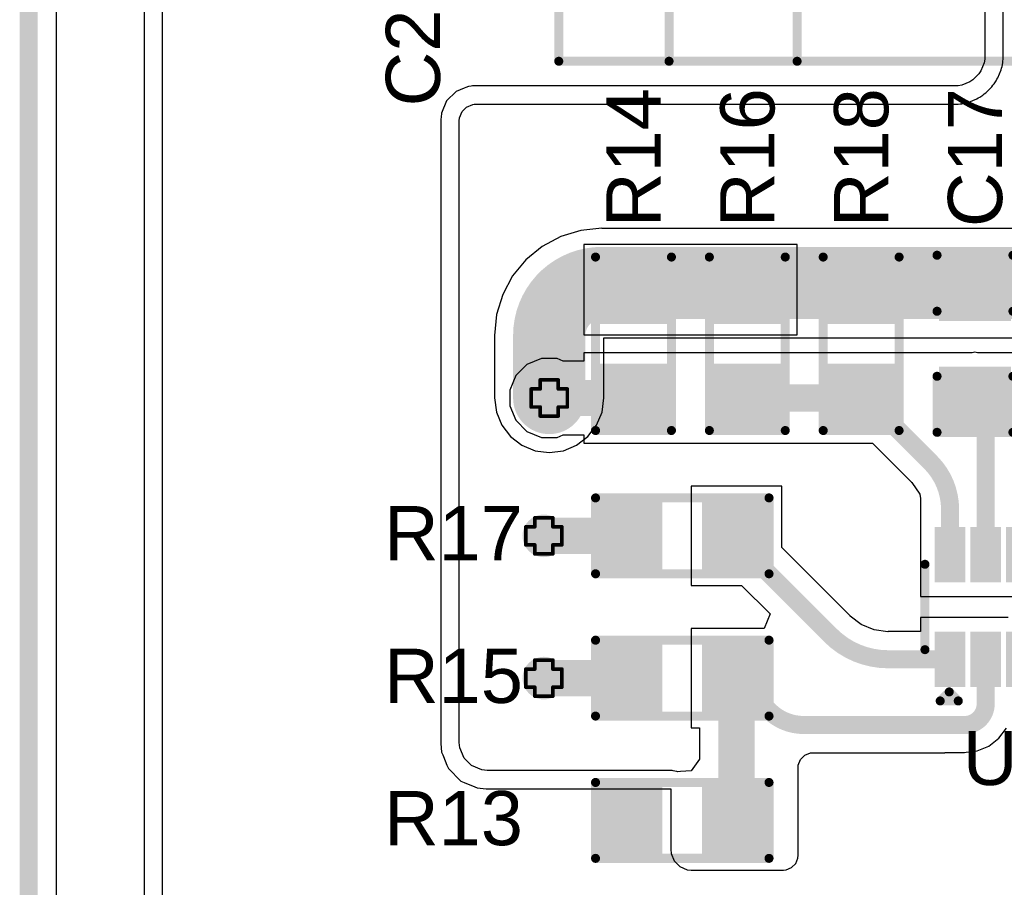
# Model space of a CAD drawing. Header units: inches. Extents: x -0.1 to 10.2, y 0 to 6.5.
# Tile 45 of 95: x -0.005 to 0.54, y 3.303 to 3.784. Entities that reach past the tile are written whole.
import ezdxf

# ---------------------------------------------------------------- set-up
doc = ezdxf.new("R2010")
doc.units = ezdxf.units.IN
doc.header["$MEASUREMENT"] = 0
for name, color, linetype in [('Board Outline', 216, 'Continuous'), ('Bottom Layer', 5, 'Continuous'), ('Drill Drawing', 1, 'Continuous'), ('Top Layer', 1, 'Continuous'), ('Top Overlay', 2, 'Continuous'), ('Top Paste', 8, 'Continuous'), ('Top Solder', 216, 'Continuous'), ('Via Holes', 16, 'Continuous')]:
    doc.layers.add(name, color=color, linetype=linetype)
doc.styles.add('Arial', font='txt', dxfattribs={"height": 0.2})

# ---------------------------------------------------------------- blocks, each defined once
blk = doc.blocks.new('SOT_583_16')
at = {"layer": 'Top Layer'}
for points in [[(-0.04213, 0.03583), (-0.01575, 0.03583), (-0.01575, 0.02323), (-0.04213, 0.02323)], [(0.01575, 0.03583), (0.04213, 0.03583), (0.04213, 0.02323), (0.01575, 0.02323)], [(-0.04213, 0.01614), (-0.01575, 0.01614), (-0.01575, 0.00354), (-0.04213, 0.00354)], [(0.01575, 0.01614), (0.04213, 0.01614), (0.04213, 0.00354), (0.01575, 0.00354)], [(-0.04213, -0.00354), (-0.01575, -0.00354), (-0.01575, -0.01614), (-0.04213, -0.01614)], [(0.01575, -0.00354), (0.04213, -0.00354), (0.04213, -0.01614), (0.01575, -0.01614)], [(-0.04213, -0.02323), (-0.01575, -0.02323), (-0.01575, -0.03583), (-0.04213, -0.03583)], [(0.01575, -0.02323), (0.04213, -0.02323), (0.04213, -0.03583), (0.01575, -0.03583)]]:
    blk.add_hatch(color=1, dxfattribs=at).paths.add_polyline_path(points)
at = {"layer": 'Top Paste'}
for points in [[(-0.04213, 0.03583), (-0.01575, 0.03583), (-0.01575, 0.02323), (-0.04213, 0.02323)], [(0.01575, 0.03583), (0.04213, 0.03583), (0.04213, 0.02323), (0.01575, 0.02323)], [(-0.04213, 0.01614), (-0.01575, 0.01614), (-0.01575, 0.00354), (-0.04213, 0.00354)], [(0.01575, 0.01614), (0.04213, 0.01614), (0.04213, 0.00354), (0.01575, 0.00354)], [(-0.04213, -0.00354), (-0.01575, -0.00354), (-0.01575, -0.01614), (-0.04213, -0.01614)], [(0.01575, -0.00354), (0.04213, -0.00354), (0.04213, -0.01614), (0.01575, -0.01614)], [(-0.04213, -0.02323), (-0.01575, -0.02323), (-0.01575, -0.03583), (-0.04213, -0.03583)], [(0.01575, -0.02323), (0.04213, -0.02323), (0.04213, -0.03583), (0.01575, -0.03583)]]:
    blk.add_hatch(color=8, dxfattribs=at).paths.add_polyline_path(points)
at = {"layer": 'Top Solder'}
for points in [[(-0.04429, 0.03799), (-0.01358, 0.03799), (-0.01358, 0.02106), (-0.04429, 0.02106)], [(0.01358, 0.03799), (0.04429, 0.03799), (0.04429, 0.02106), (0.01358, 0.02106)], [(-0.04429, 0.01831), (-0.01358, 0.01831), (-0.01358, 0.00138), (-0.04429, 0.00138)], [(0.01358, 0.01831), (0.04429, 0.01831), (0.04429, 0.00138), (0.01358, 0.00138)], [(-0.04429, -0.00138), (-0.01358, -0.00138), (-0.01358, -0.01831), (-0.04429, -0.01831)], [(0.01358, -0.00138), (0.04429, -0.00138), (0.04429, -0.01831), (0.01358, -0.01831)], [(-0.04429, -0.02106), (-0.01358, -0.02106), (-0.01358, -0.03799), (-0.04429, -0.03799)], [(0.01358, -0.02106), (0.04429, -0.02106), (0.04429, -0.03799), (0.01358, -0.03799)]]:
    blk.add_hatch(color=216, dxfattribs=at).paths.add_polyline_path(points)
at = {"layer": 'Top Overlay', "const_width": 0.005}
for points in [[(-0.02362, 0.04343), (0.02362, 0.04343)], [(-0.052, 0.035), (-0.052, 0.025)], [(-0.052, 0.035), (-0.047, 0.03)], [(-0.047, 0.03), (-0.052, 0.025)], [(-0.02362, -0.04343), (0.02362, -0.04343)]]:
    blk.add_lwpolyline(points, dxfattribs=at)
at = {"layer": 'Top Overlay', "const_width": 0.0025}
for points in [[(-0.02487, 0.04343, 1), (-0.02237, 0.04343, 1)], [(0.02237, 0.04343, 1), (0.02487, 0.04343, 1)], [(-0.05325, 0.035, 1), (-0.05075, 0.035, 1)], [(-0.05325, 0.035, 1), (-0.05075, 0.035, 1)], [(-0.05325, 0.025, 1), (-0.05075, 0.025, 1)], [(-0.05325, 0.025, 1), (-0.05075, 0.025, 1)], [(-0.04825, 0.03, 1), (-0.04575, 0.03, 1)], [(-0.04825, 0.03, 1), (-0.04575, 0.03, 1)], [(-0.02487, -0.04343, 1), (-0.02237, -0.04343, 1)], [(0.02237, -0.04343, 1), (0.02487, -0.04343, 1)]]:
    blk.add_lwpolyline(points, format="xyb", close=True, dxfattribs=at)
blk = doc.blocks.new('R___0603_29')
at = {"layer": 'Top Layer'}
for points in [[(-0.015, 0.0175), (-0.015, -0.0175), (-0.045, -0.0175), (-0.045, 0.0175)], [(0.045, 0.0175), (0.045, -0.0175), (0.015, -0.0175), (0.015, 0.0175)]]:
    blk.add_hatch(color=1, dxfattribs=at).paths.add_polyline_path(points)
at = {"layer": 'Top Paste'}
for points in [[(-0.015, 0.0175), (-0.015, -0.0175), (-0.045, -0.0175), (-0.045, 0.0175)], [(0.045, 0.0175), (0.045, -0.0175), (0.015, -0.0175), (0.015, 0.0175)]]:
    blk.add_hatch(color=8, dxfattribs=at).paths.add_polyline_path(points)
at = {"layer": 'Top Solder'}
for points in [[(-0.011, 0.0215), (-0.011, -0.0215), (-0.049, -0.0215), (-0.049, 0.0215)], [(0.049, 0.0215), (0.049, -0.0215), (0.011, -0.0215), (0.011, 0.0215)]]:
    blk.add_hatch(color=216, dxfattribs=at).paths.add_polyline_path(points)
at = {"layer": 'Top Overlay', "const_width": 0.005}
for points in [[(-0.048, -0.021), (-0.048, 0.021)], [(0.048, 0.021), (-0.048, 0.021)], [(0.048, -0.021), (0.048, 0.021)], [(0.048, -0.021), (-0.048, -0.021)]]:
    blk.add_lwpolyline(points, dxfattribs=at)
at = {"layer": 'Top Overlay', "const_width": 0.0025}
for points in [[(-0.04925, 0.021, 1), (-0.04675, 0.021, 1)], [(-0.04925, 0.021, 1), (-0.04675, 0.021, 1)], [(0.04675, 0.021, 1), (0.04925, 0.021, 1)], [(0.04675, 0.021, 1), (0.04925, 0.021, 1)], [(-0.04925, -0.021, 1), (-0.04675, -0.021, 1)], [(-0.04925, -0.021, 1), (-0.04675, -0.021, 1)], [(0.04675, -0.021, 1), (0.04925, -0.021, 1)], [(0.04675, -0.021, 1), (0.04925, -0.021, 1)]]:
    blk.add_lwpolyline(points, format="xyb", close=True, dxfattribs=at)
blk = doc.blocks.new('R___0603_30')
at = {"layer": 'Top Layer'}
for points in [[(-0.015, 0.0175), (-0.015, -0.0175), (-0.045, -0.0175), (-0.045, 0.0175)], [(0.045, 0.0175), (0.045, -0.0175), (0.015, -0.0175), (0.015, 0.0175)]]:
    blk.add_hatch(color=1, dxfattribs=at).paths.add_polyline_path(points)
at = {"layer": 'Top Paste'}
for points in [[(-0.015, 0.0175), (-0.015, -0.0175), (-0.045, -0.0175), (-0.045, 0.0175)], [(0.045, 0.0175), (0.045, -0.0175), (0.015, -0.0175), (0.015, 0.0175)]]:
    blk.add_hatch(color=8, dxfattribs=at).paths.add_polyline_path(points)
at = {"layer": 'Top Solder'}
for points in [[(-0.011, 0.0215), (-0.011, -0.0215), (-0.049, -0.0215), (-0.049, 0.0215)], [(0.049, 0.0215), (0.049, -0.0215), (0.011, -0.0215), (0.011, 0.0215)]]:
    blk.add_hatch(color=216, dxfattribs=at).paths.add_polyline_path(points)
at = {"layer": 'Top Overlay', "const_width": 0.005}
for points in [[(-0.048, -0.021), (-0.048, 0.021)], [(-0.048, 0.021), (0.048, 0.021)], [(0.048, -0.021), (0.048, 0.021)], [(-0.048, -0.021), (0.048, -0.021)]]:
    blk.add_lwpolyline(points, dxfattribs=at)
at = {"layer": 'Top Overlay', "const_width": 0.0025}
for points in [[(-0.04925, 0.021, 1), (-0.04675, 0.021, 1)], [(-0.04925, 0.021, 1), (-0.04675, 0.021, 1)], [(0.04675, 0.021, 1), (0.04925, 0.021, 1)], [(0.04675, 0.021, 1), (0.04925, 0.021, 1)], [(-0.04925, -0.021, 1), (-0.04675, -0.021, 1)], [(-0.04925, -0.021, 1), (-0.04675, -0.021, 1)], [(0.04675, -0.021, 1), (0.04925, -0.021, 1)], [(0.04675, -0.021, 1), (0.04925, -0.021, 1)]]:
    blk.add_lwpolyline(points, format="xyb", close=True, dxfattribs=at)
blk = doc.blocks.new('R___0603_31')
at = {"layer": 'Top Layer'}
for points in [[(-0.015, 0.0175), (-0.015, -0.0175), (-0.045, -0.0175), (-0.045, 0.0175)], [(0.045, 0.0175), (0.045, -0.0175), (0.015, -0.0175), (0.015, 0.0175)]]:
    blk.add_hatch(color=1, dxfattribs=at).paths.add_polyline_path(points)
at = {"layer": 'Top Paste'}
for points in [[(-0.015, 0.0175), (-0.015, -0.0175), (-0.045, -0.0175), (-0.045, 0.0175)], [(0.045, 0.0175), (0.045, -0.0175), (0.015, -0.0175), (0.015, 0.0175)]]:
    blk.add_hatch(color=8, dxfattribs=at).paths.add_polyline_path(points)
at = {"layer": 'Top Solder'}
for points in [[(-0.011, 0.0215), (-0.011, -0.0215), (-0.049, -0.0215), (-0.049, 0.0215)], [(0.049, 0.0215), (0.049, -0.0215), (0.011, -0.0215), (0.011, 0.0215)]]:
    blk.add_hatch(color=216, dxfattribs=at).paths.add_polyline_path(points)
at = {"layer": 'Top Overlay', "const_width": 0.005}
for points in [[(-0.048, 0.021), (-0.048, -0.021)], [(-0.048, 0.021), (0.048, 0.021)], [(0.048, 0.021), (0.048, -0.021)], [(-0.048, -0.021), (0.048, -0.021)]]:
    blk.add_lwpolyline(points, dxfattribs=at)
at = {"layer": 'Top Overlay', "const_width": 0.0025}
for points in [[(-0.04925, 0.021, 1), (-0.04675, 0.021, 1)], [(-0.04925, 0.021, 1), (-0.04675, 0.021, 1)], [(0.04675, 0.021, 1), (0.04925, 0.021, 1)], [(0.04675, 0.021, 1), (0.04925, 0.021, 1)], [(-0.04925, -0.021, 1), (-0.04675, -0.021, 1)], [(-0.04925, -0.021, 1), (-0.04675, -0.021, 1)], [(0.04675, -0.021, 1), (0.04925, -0.021, 1)], [(0.04675, -0.021, 1), (0.04925, -0.021, 1)]]:
    blk.add_lwpolyline(points, format="xyb", close=True, dxfattribs=at)
blk = doc.blocks.new('R___0603_32')
at = {"layer": 'Top Layer'}
for points in [[(-0.015, 0.0175), (-0.015, -0.0175), (-0.045, -0.0175), (-0.045, 0.0175)], [(0.045, 0.0175), (0.045, -0.0175), (0.015, -0.0175), (0.015, 0.0175)]]:
    blk.add_hatch(color=1, dxfattribs=at).paths.add_polyline_path(points)
at = {"layer": 'Top Paste'}
for points in [[(-0.015, 0.0175), (-0.015, -0.0175), (-0.045, -0.0175), (-0.045, 0.0175)], [(0.045, 0.0175), (0.045, -0.0175), (0.015, -0.0175), (0.015, 0.0175)]]:
    blk.add_hatch(color=8, dxfattribs=at).paths.add_polyline_path(points)
at = {"layer": 'Top Solder'}
for points in [[(-0.011, 0.0215), (-0.011, -0.0215), (-0.049, -0.0215), (-0.049, 0.0215)], [(0.049, 0.0215), (0.049, -0.0215), (0.011, -0.0215), (0.011, 0.0215)]]:
    blk.add_hatch(color=216, dxfattribs=at).paths.add_polyline_path(points)
at = {"layer": 'Top Overlay', "const_width": 0.005}
for points in [[(-0.048, 0.021), (-0.048, -0.021)], [(0.048, 0.021), (-0.048, 0.021)], [(0.048, 0.021), (0.048, -0.021)], [(0.048, -0.021), (-0.048, -0.021)]]:
    blk.add_lwpolyline(points, dxfattribs=at)
at = {"layer": 'Top Overlay', "const_width": 0.0025}
for points in [[(-0.04925, 0.021, 1), (-0.04675, 0.021, 1)], [(-0.04925, 0.021, 1), (-0.04675, 0.021, 1)], [(0.04675, 0.021, 1), (0.04925, 0.021, 1)], [(0.04675, 0.021, 1), (0.04925, 0.021, 1)], [(-0.04925, -0.021, 1), (-0.04675, -0.021, 1)], [(-0.04925, -0.021, 1), (-0.04675, -0.021, 1)], [(0.04675, -0.021, 1), (0.04925, -0.021, 1)], [(0.04675, -0.021, 1), (0.04925, -0.021, 1)]]:
    blk.add_lwpolyline(points, format="xyb", close=True, dxfattribs=at)
blk = doc.blocks.new('R___0603_33')
at = {"layer": 'Top Layer'}
for points in [[(-0.015, 0.0175), (-0.015, -0.0175), (-0.045, -0.0175), (-0.045, 0.0175)], [(0.045, 0.0175), (0.045, -0.0175), (0.015, -0.0175), (0.015, 0.0175)]]:
    blk.add_hatch(color=1, dxfattribs=at).paths.add_polyline_path(points)
at = {"layer": 'Top Paste'}
for points in [[(-0.015, 0.0175), (-0.015, -0.0175), (-0.045, -0.0175), (-0.045, 0.0175)], [(0.045, 0.0175), (0.045, -0.0175), (0.015, -0.0175), (0.015, 0.0175)]]:
    blk.add_hatch(color=8, dxfattribs=at).paths.add_polyline_path(points)
at = {"layer": 'Top Solder'}
for points in [[(-0.011, 0.0215), (-0.011, -0.0215), (-0.049, -0.0215), (-0.049, 0.0215)], [(0.049, 0.0215), (0.049, -0.0215), (0.011, -0.0215), (0.011, 0.0215)]]:
    blk.add_hatch(color=216, dxfattribs=at).paths.add_polyline_path(points)
at = {"layer": 'Top Overlay', "const_width": 0.005}
for points in [[(-0.048, -0.021), (-0.048, 0.021)], [(0.048, 0.021), (-0.048, 0.021)], [(0.048, -0.021), (0.048, 0.021)], [(0.048, -0.021), (-0.048, -0.021)]]:
    blk.add_lwpolyline(points, dxfattribs=at)
at = {"layer": 'Top Overlay', "const_width": 0.0025}
for points in [[(-0.04925, 0.021, 1), (-0.04675, 0.021, 1)], [(-0.04925, 0.021, 1), (-0.04675, 0.021, 1)], [(0.04675, 0.021, 1), (0.04925, 0.021, 1)], [(0.04675, 0.021, 1), (0.04925, 0.021, 1)], [(-0.04925, -0.021, 1), (-0.04675, -0.021, 1)], [(-0.04925, -0.021, 1), (-0.04675, -0.021, 1)], [(0.04675, -0.021, 1), (0.04925, -0.021, 1)], [(0.04675, -0.021, 1), (0.04925, -0.021, 1)]]:
    blk.add_lwpolyline(points, format="xyb", close=True, dxfattribs=at)
blk = doc.blocks.new('R___0603_34')
at = {"layer": 'Top Layer'}
for points in [[(-0.015, 0.0175), (-0.015, -0.0175), (-0.045, -0.0175), (-0.045, 0.0175)], [(0.045, 0.0175), (0.045, -0.0175), (0.015, -0.0175), (0.015, 0.0175)]]:
    blk.add_hatch(color=1, dxfattribs=at).paths.add_polyline_path(points)
at = {"layer": 'Top Paste'}
for points in [[(-0.015, 0.0175), (-0.015, -0.0175), (-0.045, -0.0175), (-0.045, 0.0175)], [(0.045, 0.0175), (0.045, -0.0175), (0.015, -0.0175), (0.015, 0.0175)]]:
    blk.add_hatch(color=8, dxfattribs=at).paths.add_polyline_path(points)
at = {"layer": 'Top Solder'}
for points in [[(-0.011, 0.0215), (-0.011, -0.0215), (-0.049, -0.0215), (-0.049, 0.0215)], [(0.049, 0.0215), (0.049, -0.0215), (0.011, -0.0215), (0.011, 0.0215)]]:
    blk.add_hatch(color=216, dxfattribs=at).paths.add_polyline_path(points)
at = {"layer": 'Top Overlay', "const_width": 0.005}
for points in [[(-0.048, -0.021), (-0.048, 0.021)], [(-0.048, 0.021), (0.048, 0.021)], [(0.048, -0.021), (0.048, 0.021)], [(-0.048, -0.021), (0.048, -0.021)]]:
    blk.add_lwpolyline(points, dxfattribs=at)
at = {"layer": 'Top Overlay', "const_width": 0.0025}
for points in [[(-0.04925, 0.021, 1), (-0.04675, 0.021, 1)], [(-0.04925, 0.021, 1), (-0.04675, 0.021, 1)], [(0.04675, 0.021, 1), (0.04925, 0.021, 1)], [(0.04675, 0.021, 1), (0.04925, 0.021, 1)], [(-0.04925, -0.021, 1), (-0.04675, -0.021, 1)], [(-0.04925, -0.021, 1), (-0.04675, -0.021, 1)], [(0.04675, -0.021, 1), (0.04925, -0.021, 1)], [(0.04675, -0.021, 1), (0.04925, -0.021, 1)]]:
    blk.add_lwpolyline(points, format="xyb", close=True, dxfattribs=at)
blk = doc.blocks.new('B8B_XH_A_LF__SN__58')
at = {"layer": 'Top Overlay', "const_width": 0.005}
for points in [[(0.44094, 0.08986), (-0.44094, 0.08986)], [(0.30906, 0.08986), (0.30906, 0.06008)], [(0.37992, 0.08986), (0.37992, 0.06008)], [(0.44094, 0.08986), (0.44094, -0.13652)]]:
    blk.add_lwpolyline(points, dxfattribs=at)
at = {"layer": 'Top Overlay', "const_width": 0.0025}
for points in [[(0.30781, 0.08986, 1), (0.31031, 0.08986, 1)], [(0.37867, 0.08986, 1), (0.38117, 0.08986, 1)], [(0.4397, 0.08986, 1), (0.4422, 0.08986, 1)], [(0.4397, 0.08986, 1), (0.4422, 0.08986, 1)]]:
    blk.add_lwpolyline(points, format="xyb", close=True, dxfattribs=at)
blk = doc.blocks.new('C___0603_83')
at = {"layer": 'Top Layer'}
for points in [[(-0.015, 0.0175), (-0.015, -0.0175), (-0.045, -0.0175), (-0.045, 0.0175)], [(0.045, 0.0175), (0.045, -0.0175), (0.015, -0.0175), (0.015, 0.0175)]]:
    blk.add_hatch(color=1, dxfattribs=at).paths.add_polyline_path(points)
at = {"layer": 'Top Paste'}
for points in [[(-0.015, 0.0175), (-0.015, -0.0175), (-0.045, -0.0175), (-0.045, 0.0175)], [(0.045, 0.0175), (0.045, -0.0175), (0.015, -0.0175), (0.015, 0.0175)]]:
    blk.add_hatch(color=8, dxfattribs=at).paths.add_polyline_path(points)
at = {"layer": 'Top Solder'}
for points in [[(-0.01264, 0.01986), (-0.01264, -0.01986), (-0.04736, -0.01986), (-0.04736, 0.01986)], [(0.04736, 0.01986), (0.04736, -0.01986), (0.01264, -0.01986), (0.01264, 0.01986)]]:
    blk.add_hatch(color=216, dxfattribs=at).paths.add_polyline_path(points)
at = {"layer": 'Top Overlay', "const_width": 0.005}
for points in [[(-0.049, -0.021), (-0.049, 0.021)], [(-0.018, 0.021), (-0.049, 0.021)], [(0.049, 0.021), (0.018, 0.021)], [(0.049, -0.021), (0.049, 0.021)], [(-0.018, -0.021), (-0.049, -0.021)], [(0.049, -0.021), (0.018, -0.021)]]:
    blk.add_lwpolyline(points, dxfattribs=at)
at = {"layer": 'Top Overlay', "const_width": 0.0025}
for points in [[(-0.05025, 0.021, 1), (-0.04775, 0.021, 1)], [(-0.05025, 0.021, 1), (-0.04775, 0.021, 1)], [(-0.01925, 0.021, 1), (-0.01675, 0.021, 1)], [(0.01675, 0.021, 1), (0.01925, 0.021, 1)], [(0.04775, 0.021, 1), (0.05025, 0.021, 1)], [(0.04775, 0.021, 1), (0.05025, 0.021, 1)], [(-0.05025, -0.021, 1), (-0.04775, -0.021, 1)], [(-0.05025, -0.021, 1), (-0.04775, -0.021, 1)], [(-0.01925, -0.021, 1), (-0.01675, -0.021, 1)], [(0.01675, -0.021, 1), (0.01925, -0.021, 1)], [(0.04775, -0.021, 1), (0.05025, -0.021, 1)], [(0.04775, -0.021, 1), (0.05025, -0.021, 1)]]:
    blk.add_lwpolyline(points, format="xyb", close=True, dxfattribs=at)

msp = doc.modelspace()

# ---------------------------------------------------------------- hatches: boundary and pattern name
at = {"layer": 'Bottom Layer'}
h = msp.add_hatch(color=5, dxfattribs=at)
edge = h.paths.add_edge_path()
edge.add_arc((0.28803, 3.57417), 0.01181, 0, 360)
h = msp.add_hatch(color=5, dxfattribs=at)
edge = h.paths.add_edge_path()
edge.add_arc((0.28503, 3.49787), 0.01181, 0, 360)
h = msp.add_hatch(color=5, dxfattribs=at)
edge = h.paths.add_edge_path()
edge.add_arc((0.28503, 3.41913), 0.01181, 0, 360)
at = {"layer": 'Top Layer'}
h = msp.add_hatch(color=1, dxfattribs=at)
edge = h.paths.add_edge_path()
edge.add_arc((0.28803, 3.57417), 0.01181, 0, 360)
h = msp.add_hatch(color=1, dxfattribs=at)
edge = h.paths.add_edge_path()
edge.add_arc((0.28503, 3.49787), 0.01181, 0, 360)
h = msp.add_hatch(color=1, dxfattribs=at)
edge = h.paths.add_edge_path()
edge.add_arc((0.28503, 3.41913), 0.01181, 0, 360)
at = {"layer": 'Via Holes'}
h = msp.add_hatch(color=7, dxfattribs=at)
edge = h.paths.add_edge_path()
edge.add_arc((0.28803, 3.57417), 0.00591, 0, 360)
h = msp.add_hatch(color=7, dxfattribs=at)
edge = h.paths.add_edge_path()
edge.add_arc((0.28503, 3.49787), 0.00591, 0, 360)
h = msp.add_hatch(color=7, dxfattribs=at)
edge = h.paths.add_edge_path()
edge.add_arc((0.28503, 3.41913), 0.00591, 0, 360)

# ---------------------------------------------------------------- linework, layer by layer
at = {"layer": 'Board Outline', "const_width": 0.01}
msp.add_lwpolyline([(0, 0), (0, 4.33071)], dxfattribs=at)
at = {"layer": 'Bottom Layer'}
for p, q in [((0.01529, 2.97828), (0.01529, 3.99606)), ((0.30548, 3.66694), (0.29436, 3.66357)), ((0.31705, 3.66808), (0.30548, 3.66694)), ((0.31705, 3.66805), (0.31705, 3.66808)), ((1.05087, 3.66805), (0.31705, 3.66805)), ((0.29436, 3.66357), (0.2841, 3.65809)), ((0.2841, 3.65809), (0.27512, 3.65071)), ((0.27512, 3.65071), (0.26774, 3.64172)), ((0.26774, 3.64172), (0.26226, 3.63147)), ((0.26226, 3.63147), (0.25888, 3.62035)), ((0.25888, 3.62035), (0.25775, 3.60878)), ((0.25775, 3.60878), (0.25777, 3.60878)), ((0.25777, 3.60878), (0.25777, 3.57417)), ((0.31829, 3.57417), (0.31829, 3.60754)), ((0.31829, 3.60754), (1.05088, 3.60754)), ((0.25777, 3.57417), (0.2588, 3.56634)), ((0.31726, 3.56634), (0.31829, 3.57417)), ((0.2588, 3.56634), (0.26183, 3.55904)), ((0.31424, 3.55904), (0.31726, 3.56634)), ((0.26183, 3.55904), (0.26663, 3.55278)), ((0.30943, 3.55278), (0.31424, 3.55904)), ((0.26663, 3.55278), (0.2729, 3.54797)), ((0.30316, 3.54797), (0.30943, 3.55278)), ((0.2729, 3.54797), (0.2802, 3.54495)), ((0.29586, 3.54495), (0.30316, 3.54797)), ((0.2802, 3.54495), (0.28803, 3.54391)), ((0.28803, 3.54391), (0.29586, 3.54495))]:
    msp.add_line(p, q, dxfattribs=at)
at = {"layer": 'Bottom Layer', "const_width": 0.04}
msp.add_lwpolyline([(0.28803, 3.60878, -0.414214), (0.31705, 3.6378)], format="xyb", dxfattribs=at)
for points in [[(0.31705, 3.6378), (1.05087, 3.6378)], [(0.28803, 3.57417), (0.28803, 3.60878)]]:
    msp.add_lwpolyline(points, dxfattribs=at)
at = {"layer": 'Bottom Layer', "const_width": 0.02}
for points in [[(0.30705, 3.6378, 1), (0.32705, 3.6378, 1)], [(0.30705, 3.6378, 1), (0.32705, 3.6378, 1)], [(0.27803, 3.60878, 1), (0.29803, 3.60878, 1)], [(0.27803, 3.60878, 1), (0.29803, 3.60878, 1)], [(0.27803, 3.57417, 1), (0.29803, 3.57417, 1)]]:
    msp.add_lwpolyline(points, format="xyb", close=True, dxfattribs=at)
at = {"layer": 'Drill Drawing', "const_width": 0.002}
for points in [[(0.28303, 3.57917), (0.28303, 3.58417)], [(0.28303, 3.58417), (0.29303, 3.58417)], [(0.29303, 3.57917), (0.29303, 3.58417)], [(0.27803, 3.56917), (0.27803, 3.57917)], [(0.27803, 3.57917), (0.28303, 3.57917)], [(0.29303, 3.57917), (0.29803, 3.57917)], [(0.29803, 3.56917), (0.29803, 3.57917)], [(0.27803, 3.56917), (0.28303, 3.56917)], [(0.28303, 3.56417), (0.28303, 3.56917)], [(0.29303, 3.56917), (0.29803, 3.56917)], [(0.29303, 3.56417), (0.29303, 3.56917)], [(0.28303, 3.56417), (0.29303, 3.56417)], [(0.28003, 3.50287), (0.28003, 3.50787)], [(0.28003, 3.50787), (0.29003, 3.50787)], [(0.29003, 3.50287), (0.29003, 3.50787)], [(0.27503, 3.49287), (0.27503, 3.50287)], [(0.27503, 3.50287), (0.28003, 3.50287)], [(0.29003, 3.50287), (0.29503, 3.50287)], [(0.29503, 3.49287), (0.29503, 3.50287)], [(0.27503, 3.49287), (0.28003, 3.49287)], [(0.28003, 3.48787), (0.28003, 3.49287)], [(0.29003, 3.49287), (0.29503, 3.49287)], [(0.29003, 3.48787), (0.29003, 3.49287)], [(0.28003, 3.48787), (0.29003, 3.48787)], [(0.28003, 3.42413), (0.28003, 3.42913)], [(0.28003, 3.42913), (0.29003, 3.42913)], [(0.29003, 3.42413), (0.29003, 3.42913)], [(0.27503, 3.41413), (0.27503, 3.42413)], [(0.27503, 3.42413), (0.28003, 3.42413)], [(0.29003, 3.42413), (0.29503, 3.42413)], [(0.29503, 3.41413), (0.29503, 3.42413)], [(0.27503, 3.41413), (0.28003, 3.41413)], [(0.28003, 3.40913), (0.28003, 3.41413)], [(0.29003, 3.41413), (0.29503, 3.41413)], [(0.29003, 3.40913), (0.29003, 3.41413)], [(0.28003, 3.40913), (0.29003, 3.40913)]]:
    msp.add_lwpolyline(points, dxfattribs=at)
at = {"layer": 'Drill Drawing', "const_width": 0.001}
for points in [[(0.28253, 3.58417, 1), (0.28353, 3.58417, 1)], [(0.28253, 3.58417, 1), (0.28353, 3.58417, 1)], [(0.29253, 3.58417, 1), (0.29353, 3.58417, 1)], [(0.29253, 3.58417, 1), (0.29353, 3.58417, 1)], [(0.27753, 3.57917, 1), (0.27853, 3.57917, 1)], [(0.27753, 3.57917, 1), (0.27853, 3.57917, 1)], [(0.28253, 3.57917, 1), (0.28353, 3.57917, 1)], [(0.28253, 3.57917, 1), (0.28353, 3.57917, 1)], [(0.29253, 3.57917, 1), (0.29353, 3.57917, 1)], [(0.29253, 3.57917, 1), (0.29353, 3.57917, 1)], [(0.29753, 3.57917, 1), (0.29853, 3.57917, 1)], [(0.29753, 3.57917, 1), (0.29853, 3.57917, 1)], [(0.27753, 3.56917, 1), (0.27853, 3.56917, 1)], [(0.27753, 3.56917, 1), (0.27853, 3.56917, 1)], [(0.28253, 3.56917, 1), (0.28353, 3.56917, 1)], [(0.28253, 3.56917, 1), (0.28353, 3.56917, 1)], [(0.29253, 3.56917, 1), (0.29353, 3.56917, 1)], [(0.29253, 3.56917, 1), (0.29353, 3.56917, 1)], [(0.29753, 3.56917, 1), (0.29853, 3.56917, 1)], [(0.29753, 3.56917, 1), (0.29853, 3.56917, 1)], [(0.28253, 3.56417, 1), (0.28353, 3.56417, 1)], [(0.28253, 3.56417, 1), (0.28353, 3.56417, 1)], [(0.29253, 3.56417, 1), (0.29353, 3.56417, 1)], [(0.29253, 3.56417, 1), (0.29353, 3.56417, 1)], [(0.27953, 3.50787, 1), (0.28053, 3.50787, 1)], [(0.27953, 3.50787, 1), (0.28053, 3.50787, 1)], [(0.28953, 3.50787, 1), (0.29053, 3.50787, 1)], [(0.28953, 3.50787, 1), (0.29053, 3.50787, 1)], [(0.27453, 3.50287, 1), (0.27553, 3.50287, 1)], [(0.27453, 3.50287, 1), (0.27553, 3.50287, 1)], [(0.27953, 3.50287, 1), (0.28053, 3.50287, 1)], [(0.27953, 3.50287, 1), (0.28053, 3.50287, 1)], [(0.28953, 3.50287, 1), (0.29053, 3.50287, 1)], [(0.28953, 3.50287, 1), (0.29053, 3.50287, 1)], [(0.29453, 3.50287, 1), (0.29553, 3.50287, 1)], [(0.29453, 3.50287, 1), (0.29553, 3.50287, 1)], [(0.27453, 3.49287, 1), (0.27553, 3.49287, 1)], [(0.27453, 3.49287, 1), (0.27553, 3.49287, 1)], [(0.27953, 3.49287, 1), (0.28053, 3.49287, 1)], [(0.27953, 3.49287, 1), (0.28053, 3.49287, 1)], [(0.28953, 3.49287, 1), (0.29053, 3.49287, 1)], [(0.28953, 3.49287, 1), (0.29053, 3.49287, 1)], [(0.29453, 3.49287, 1), (0.29553, 3.49287, 1)], [(0.29453, 3.49287, 1), (0.29553, 3.49287, 1)], [(0.27953, 3.48787, 1), (0.28053, 3.48787, 1)], [(0.27953, 3.48787, 1), (0.28053, 3.48787, 1)], [(0.28953, 3.48787, 1), (0.29053, 3.48787, 1)], [(0.28953, 3.48787, 1), (0.29053, 3.48787, 1)], [(0.27953, 3.42913, 1), (0.28053, 3.42913, 1)], [(0.27953, 3.42913, 1), (0.28053, 3.42913, 1)], [(0.28953, 3.42913, 1), (0.29053, 3.42913, 1)], [(0.28953, 3.42913, 1), (0.29053, 3.42913, 1)], [(0.27453, 3.42413, 1), (0.27553, 3.42413, 1)], [(0.27453, 3.42413, 1), (0.27553, 3.42413, 1)], [(0.27953, 3.42413, 1), (0.28053, 3.42413, 1)], [(0.27953, 3.42413, 1), (0.28053, 3.42413, 1)], [(0.28953, 3.42413, 1), (0.29053, 3.42413, 1)], [(0.28953, 3.42413, 1), (0.29053, 3.42413, 1)], [(0.29453, 3.42413, 1), (0.29553, 3.42413, 1)], [(0.29453, 3.42413, 1), (0.29553, 3.42413, 1)], [(0.27453, 3.41413, 1), (0.27553, 3.41413, 1)], [(0.27453, 3.41413, 1), (0.27553, 3.41413, 1)], [(0.27953, 3.41413, 1), (0.28053, 3.41413, 1)], [(0.27953, 3.41413, 1), (0.28053, 3.41413, 1)], [(0.28953, 3.41413, 1), (0.29053, 3.41413, 1)], [(0.28953, 3.41413, 1), (0.29053, 3.41413, 1)], [(0.29453, 3.41413, 1), (0.29553, 3.41413, 1)], [(0.29453, 3.41413, 1), (0.29553, 3.41413, 1)], [(0.27953, 3.40913, 1), (0.28053, 3.40913, 1)], [(0.27953, 3.40913, 1), (0.28053, 3.40913, 1)], [(0.28953, 3.40913, 1), (0.29053, 3.40913, 1)], [(0.28953, 3.40913, 1), (0.29053, 3.40913, 1)]]:
    msp.add_lwpolyline(points, format="xyb", close=True, dxfattribs=at)
at = {"layer": 'Top Layer'}
for p, q in [((0.01529, 2.97836), (0.01529, 3.99606)), ((0.529, 3.82566), (0.529, 3.764)), ((0.5392, 3.76162), (0.5392, 3.82566)), ((0.0638, 3.807), (0.0638, 2.97836)), ((0.074, 2.97836), (0.074, 3.807)), ((0.52862, 3.75969), (0.5268, 3.7553)), ((0.529, 3.76162), (0.52862, 3.75969)), ((0.529, 3.764), (0.529, 3.76162)), ((0.53862, 3.7577), (0.539, 3.75963)), ((0.539, 3.76064), (0.5392, 3.76162)), ((0.539, 3.75963), (0.539, 3.76064)), ((0.5268, 3.7553), (0.5257, 3.75366)), ((0.53622, 3.7514), (0.53804, 3.75579)), ((0.53804, 3.75579), (0.53823, 3.75677)), ((0.53823, 3.75677), (0.53862, 3.7577)), ((0.5207, 3.7492), (0.51631, 3.74738)), ((0.52234, 3.7503), (0.5207, 3.7492)), ((0.5257, 3.75366), (0.52234, 3.7503)), ((0.53418, 3.748), (0.53527, 3.74963)), ((0.53527, 3.74963), (0.53566, 3.75056)), ((0.53566, 3.75056), (0.53622, 3.7514)), ((0.23644, 3.7438), (0.2312, 3.73856)), ((0.24101, 3.74569), (0.23644, 3.7438)), ((0.2419, 3.74606), (0.24101, 3.74569)), ((0.24329, 3.74663), (0.2419, 3.74606)), ((0.2419, 3.74606), (0.2419, 3.74606)), ((0.2448, 3.74678), (0.24329, 3.74663)), ((0.24556, 3.74686), (0.2448, 3.74678)), ((0.2448, 3.74678), (0.2448, 3.74678)), ((0.247, 3.747), (0.24556, 3.74686)), ((0.51438, 3.747), (0.247, 3.747)), ((0.51631, 3.74738), (0.51438, 3.747)), ((0.52955, 3.74309), (0.53291, 3.74645)), ((0.53291, 3.74645), (0.53347, 3.74729)), ((0.53347, 3.74729), (0.53418, 3.748)), ((0.2312, 3.73856), (0.22837, 3.73171)), ((0.5183, 3.73738), (0.51923, 3.73777)), ((0.51923, 3.73777), (0.52021, 3.73796)), ((0.52021, 3.73796), (0.5246, 3.73978)), ((0.5246, 3.73978), (0.52544, 3.74034)), ((0.52544, 3.74034), (0.52637, 3.74073)), ((0.52637, 3.74073), (0.528, 3.74182)), ((0.528, 3.74182), (0.52871, 3.74253)), ((0.52871, 3.74253), (0.52955, 3.74309)), ((0.23836, 3.7292), (0.23985, 3.73278)), ((0.23985, 3.73278), (0.24222, 3.73515)), ((0.24222, 3.73515), (0.2458, 3.73664)), ((0.2458, 3.73664), (0.24656, 3.73671)), ((0.24656, 3.73671), (0.2475, 3.7368)), ((0.24656, 3.73671), (0.24656, 3.73671)), ((0.2475, 3.7368), (0.51438, 3.7368)), ((0.51438, 3.7368), (0.51536, 3.737)), ((0.51536, 3.737), (0.51637, 3.737)), ((0.51637, 3.737), (0.5183, 3.73738)), ((0.22805, 3.7285), (0.228, 3.728)), ((0.228, 3.728), (0.228, 3.383)), ((0.22815, 3.72953), (0.22805, 3.7285)), ((0.22805, 3.7285), (0.22805, 3.7285)), ((0.22837, 3.73171), (0.22815, 3.72953)), ((0.2382, 3.7275), (0.23836, 3.7292)), ((0.2382, 3.3835), (0.2382, 3.7275)), ((0.2382, 3.7275), (0.2382, 3.7275)), ((0.36214, 3.65917), (0.30715, 3.65917)), ((0.30715, 3.65917), (0.30715, 3.60917)), ((0.36215, 3.65917), (0.36214, 3.65917)), ((0.36215, 3.65917), (0.36215, 3.65917)), ((0.37014, 3.65917), (0.36215, 3.65917)), ((0.42514, 3.65917), (0.37014, 3.65917)), ((0.37014, 3.65917), (0.37014, 3.65917)), ((0.37014, 3.65917), (0.37014, 3.65917)), ((0.42514, 3.60917), (0.42514, 3.65917)), ((0.30715, 3.60917), (0.36215, 3.60917)), ((0.36215, 3.60917), (0.36215, 3.60917)), ((0.36215, 3.60917), (0.37014, 3.60917)), ((0.37014, 3.60917), (0.37014, 3.60917)), ((0.37014, 3.60917), (0.42514, 3.60917)), ((0.36214, 3.59917), (0.30715, 3.59917)), ((0.30715, 3.59917), (0.30715, 3.59457)), ((0.36215, 3.59917), (0.36214, 3.59917)), ((0.37014, 3.59917), (0.36215, 3.59917)), ((0.37015, 3.59917), (0.37014, 3.59917)), ((0.42514, 3.59917), (0.37015, 3.59917)), ((0.43313, 3.59917), (0.42514, 3.59917)), ((0.42514, 3.59917), (0.42514, 3.59917)), ((0.48813, 3.59917), (0.43313, 3.59917)), ((0.43313, 3.59917), (0.43313, 3.59917)), ((0.49612, 3.59917), (0.48813, 3.59917)), ((0.48813, 3.59917), (0.48813, 3.59917)), ((0.52214, 3.59917), (0.49612, 3.59917)), ((0.49612, 3.59917), (0.49612, 3.59917)), ((0.52362, 3.59947), (0.52214, 3.59917)), ((0.5251, 3.59917), (0.52362, 3.59947)), ((0.55112, 3.59917), (0.5251, 3.59917)), ((0.27568, 3.59266), (0.26954, 3.58653)), ((0.28369, 3.59598), (0.27568, 3.59266)), ((0.29237, 3.59598), (0.28369, 3.59598)), ((0.2958, 3.59457), (0.29237, 3.59598)), ((0.30715, 3.59457), (0.2958, 3.59457)), ((0.26954, 3.58653), (0.26622, 3.57851)), ((0.26622, 3.57851), (0.26622, 3.56983)), ((0.26622, 3.56983), (0.26954, 3.56182)), ((0.26954, 3.56182), (0.27568, 3.55568)), ((0.27568, 3.55568), (0.28369, 3.55236)), ((0.29237, 3.55236), (0.2958, 3.55378)), ((0.2958, 3.55378), (0.30715, 3.55378)), ((0.30715, 3.55378), (0.30715, 3.54917)), ((0.28369, 3.55236), (0.29237, 3.55236)), ((0.30715, 3.54917), (0.36214, 3.54917)), ((0.36214, 3.54917), (0.36215, 3.54917)), ((0.36215, 3.54917), (0.37014, 3.54917)), ((0.37014, 3.54917), (0.37015, 3.54917)), ((0.37015, 3.54917), (0.42514, 3.54917)), ((0.42514, 3.54917), (0.42514, 3.54917)), ((0.42514, 3.54917), (0.43313, 3.54917)), ((0.43313, 3.54917), (0.43313, 3.54917)), ((0.43313, 3.54917), (0.46682, 3.54917)), ((0.46682, 3.54917), (0.4883, 3.52769)), ((0.41665, 3.52537), (0.36665, 3.52537)), ((0.36665, 3.52537), (0.36665, 3.47037)), ((0.41665, 3.49146), (0.41665, 3.52537)), ((0.4883, 3.52769), (0.48831, 3.52768)), ((0.48831, 3.52768), (0.48832, 3.52767)), ((0.48832, 3.52767), (0.48875, 3.52738)), ((0.48875, 3.52738), (0.49312, 3.52085)), ((0.49312, 3.52085), (0.49356, 3.51863)), ((0.49356, 3.51863), (0.49354, 3.51063)), ((0.49354, 3.51063), (0.49354, 3.51063)), ((0.49354, 3.51063), (0.49354, 3.46425)), ((0.45453, 3.45357), (0.41665, 3.49146)), ((0.36665, 3.47037), (0.39447, 3.47037)), ((0.39447, 3.47037), (0.41021, 3.45463)), ((0.49354, 3.46425), (0.56453, 3.46425)), ((0.41021, 3.45463), (0.4069, 3.44663)), ((0.45461, 3.45345), (0.45453, 3.45357)), ((0.46066, 3.4488), (0.45461, 3.45345)), ((0.54193, 3.45276), (0.49354, 3.45276)), ((0.49354, 3.45276), (0.49354, 3.44486)), ((0.4069, 3.44663), (0.36665, 3.44663)), ((0.36665, 3.44663), (0.36665, 3.39163)), ((0.46785, 3.44583), (0.46066, 3.4488)), ((0.47541, 3.44483), (0.46785, 3.44583)), ((0.47556, 3.44486), (0.47541, 3.44483)), ((0.49354, 3.44486), (0.47556, 3.44486)), ((0.36665, 3.39163), (0.37125, 3.39163)), ((0.37125, 3.39163), (0.37125, 3.37423)), ((0.53688, 3.38582), (0.54115, 3.39139)), ((0.53131, 3.38155), (0.53688, 3.38582)), ((0.228, 3.383), (0.22848, 3.3781)), ((0.22848, 3.3781), (0.22906, 3.3767)), ((0.23848, 3.38061), (0.2382, 3.3835)), ((0.24087, 3.37483), (0.23848, 3.38061)), ((0.51787, 3.37788), (0.51881, 3.37807)), ((0.51881, 3.37807), (0.52483, 3.37886)), ((0.52483, 3.37886), (0.53131, 3.38155)), ((0.22906, 3.3767), (0.22906, 3.3767)), ((0.22906, 3.3767), (0.22947, 3.37571)), ((0.22947, 3.37571), (0.23145, 3.37093)), ((0.24493, 3.37077), (0.24087, 3.37483)), ((0.37125, 3.37423), (0.36665, 3.36789)), ((0.42584, 3.37097), (0.42714, 3.3741)), ((0.42714, 3.3741), (0.42954, 3.3765)), ((0.42954, 3.3765), (0.43267, 3.3778)), ((0.43267, 3.3778), (0.43437, 3.3778)), ((0.43437, 3.3778), (0.50695, 3.3778)), ((0.50695, 3.3778), (0.50703, 3.37788)), ((0.50703, 3.37788), (0.51787, 3.37788)), ((0.23145, 3.37093), (0.23145, 3.37093)), ((0.23145, 3.37093), (0.23145, 3.37093)), ((0.23145, 3.37093), (0.23223, 3.36905)), ((0.23223, 3.36905), (0.23916, 3.36212)), ((0.25071, 3.36837), (0.24493, 3.37077)), ((0.25361, 3.36809), (0.25071, 3.36837)), ((0.35456, 3.36809), (0.25361, 3.36809)), ((0.35514, 3.36797), (0.35456, 3.36809)), ((0.35529, 3.368), (0.35514, 3.36797)), ((0.35552, 3.36796), (0.35529, 3.368)), ((0.35601, 3.36798), (0.35552, 3.36796)), ((0.35665, 3.36789), (0.35601, 3.36798)), ((0.35749, 3.36759), (0.35665, 3.36789)), ((0.35868, 3.36742), (0.35749, 3.36759)), ((0.35892, 3.36728), (0.35868, 3.36742)), ((0.36073, 3.36737), (0.35892, 3.36728)), ((0.36665, 3.36789), (0.36073, 3.36737)), ((0.42584, 3.36927), (0.42584, 3.37097)), ((0.42584, 3.32116), (0.42584, 3.36927)), ((0.23916, 3.36212), (0.24103, 3.36135)), ((0.24103, 3.36135), (0.24103, 3.36135)), ((0.24103, 3.36135), (0.24103, 3.36135)), ((0.24103, 3.36135), (0.24103, 3.36135)), ((0.24103, 3.36135), (0.24681, 3.35895)), ((0.24681, 3.35895), (0.24681, 3.35895)), ((0.24681, 3.35895), (0.24821, 3.35838)), ((0.24821, 3.35838), (0.25311, 3.35789)), ((0.25311, 3.35789), (0.35456, 3.35789)), ((0.35456, 3.35789), (0.35519, 3.3578)), ((0.35519, 3.3578), (0.35529, 3.35781)), ((0.35529, 3.35781), (0.35529, 3.32425)), ((0.35529, 3.32425), (0.35551, 3.32203)), ((0.35551, 3.32203), (0.3572, 3.31794)), ((0.42444, 3.31657), (0.42568, 3.31955)), ((0.42568, 3.31955), (0.42584, 3.32116)), ((0.3572, 3.31794), (0.36034, 3.31481)), ((0.36034, 3.31481), (0.36443, 3.31311)), ((0.36443, 3.31311), (0.36665, 3.31289)), ((0.36665, 3.31289), (0.41757, 3.31289)), ((0.41757, 3.31289), (0.41918, 3.31305)), ((0.41918, 3.31305), (0.42216, 3.31429)), ((0.42216, 3.31429), (0.42444, 3.31657))]:
    msp.add_line(p, q, dxfattribs=at)
for points, const_width in [([(0.33465, 3.63417), (0.39764, 3.63417)], 0.015), ([(0.52362, 3.58417), (0.52953, 3.57827)], 0.01), ([(0.28803, 3.57417), (0.33465, 3.57417)], 0.02), ([(0.39764, 3.57417), (0.46063, 3.57417)], 0.015), ([(0.52953, 3.49744), (0.52953, 3.57827)], 0.01), ([(0.46063, 3.57417), (0.47063, 3.56417)], 0.01), ([(0.47063, 3.56417), (0.47344, 3.56417)], 0.01), ([(0.47344, 3.56417), (0.49912, 3.5385)], 0.01), ([(0.50984, 3.49744), (0.50984, 3.51261)], 0.01), ([(0.28503, 3.49787), (0.33165, 3.49787)], 0.02), ([(0.39165, 3.49787), (0.40165, 3.48787)], 0.01), ([(0.40165, 3.48483), (0.40165, 3.48787)], 0.01), ([(0.40165, 3.48483), (0.44372, 3.44276)], 0.01), ([(0.47556, 3.42957), (0.50984, 3.42957)], 0.01), ([(0.52953, 3.40484), (0.52953, 3.42957)], 0.01), ([(0.28503, 3.41913), (0.33165, 3.41913)], 0.02), ([(0.39165, 3.34039), (0.39165, 3.41663)], 0.02), ([(0.39165, 3.41913), (0.40966, 3.40112)], 0.01), ([(0.42886, 3.39318), (0.51787, 3.39318)], 0.01)]:
    msp.add_lwpolyline(points, dxfattribs=dict(at, const_width=const_width))
for points, const_width in [([(0.3309, 3.63417, 1), (0.3384, 3.63417, 1)], 0.0075), ([(0.39389, 3.63417, 1), (0.40139, 3.63417, 1)], 0.0075), ([(0.52112, 3.58417, 1), (0.52612, 3.58417, 1)], 0.005), ([(0.28303, 3.57417, 1), (0.29303, 3.57417, 1)], 0.01), ([(0.32965, 3.57417, 1), (0.33965, 3.57417, 1)], 0.01), ([(0.39389, 3.57417, 1), (0.40139, 3.57417, 1)], 0.0075), ([(0.45688, 3.57417, 1), (0.46438, 3.57417, 1)], 0.0075), ([(0.52703, 3.57827, 1), (0.53203, 3.57827, 1)], 0.005), ([(0.52703, 3.57827, 1), (0.53203, 3.57827, 1)], 0.005), ([(0.45813, 3.57417, 1), (0.46313, 3.57417, 1)], 0.005), ([(0.46813, 3.56417, 1), (0.47313, 3.56417, 1)], 0.005), ([(0.46813, 3.56417, 1), (0.47313, 3.56417, 1)], 0.005), ([(0.47094, 3.56417, 1), (0.47594, 3.56417, 1)], 0.005), ([(0.47094, 3.56417, 1), (0.47594, 3.56417, 1)], 0.005), ([(0.49662, 3.5385, 1), (0.50162, 3.5385, 1)], 0.005), ([(0.49662, 3.5385, 1), (0.50162, 3.5385, 1)], 0.005), ([(0.49663, 3.53849, 1), (0.50163, 3.53849, 1)], 0.005), ([(0.49663, 3.53849, 1), (0.50163, 3.53849, 1)], 0.005), ([(0.50734, 3.51261, 1), (0.51234, 3.51261, 1)], 0.005), ([(0.50734, 3.51261, 1), (0.51234, 3.51261, 1)], 0.005), ([(0.28003, 3.49787, 1), (0.29003, 3.49787, 1)], 0.01), ([(0.32665, 3.49787, 1), (0.33665, 3.49787, 1)], 0.01), ([(0.38915, 3.49787, 1), (0.39415, 3.49787, 1)], 0.005), ([(0.50734, 3.49744, 1), (0.51234, 3.49744, 1)], 0.005), ([(0.52703, 3.49744, 1), (0.53203, 3.49744, 1)], 0.005), ([(0.39915, 3.48787, 1), (0.40415, 3.48787, 1)], 0.005), ([(0.39915, 3.48787, 1), (0.40415, 3.48787, 1)], 0.005), ([(0.39915, 3.48483, 1), (0.40415, 3.48483, 1)], 0.005), ([(0.39915, 3.48483, 1), (0.40415, 3.48483, 1)], 0.005), ([(0.44122, 3.44276, 1), (0.44622, 3.44276, 1)], 0.005), ([(0.44122, 3.44276, 1), (0.44622, 3.44276, 1)], 0.005), ([(0.47306, 3.42957, 1), (0.47806, 3.42957, 1)], 0.005), ([(0.47306, 3.42957, 1), (0.47806, 3.42957, 1)], 0.005), ([(0.50734, 3.42957, 1), (0.51234, 3.42957, 1)], 0.005), ([(0.52703, 3.42957, 1), (0.53203, 3.42957, 1)], 0.005), ([(0.28003, 3.41913, 1), (0.29003, 3.41913, 1)], 0.01), ([(0.32665, 3.41913, 1), (0.33665, 3.41913, 1)], 0.01), ([(0.38665, 3.41663, 1), (0.39665, 3.41663, 1)], 0.01), ([(0.38915, 3.41913, 1), (0.39415, 3.41913, 1)], 0.005), ([(0.40716, 3.40112, 1), (0.41216, 3.40112, 1)], 0.005), ([(0.40716, 3.40112, 1), (0.41216, 3.40112, 1)], 0.005), ([(0.52703, 3.40484, 1), (0.53203, 3.40484, 1)], 0.005), ([(0.52703, 3.40484, 1), (0.53203, 3.40484, 1)], 0.005), ([(0.42636, 3.39318, 1), (0.43136, 3.39318, 1)], 0.005), ([(0.42636, 3.39318, 1), (0.43136, 3.39318, 1)], 0.005), ([(0.51537, 3.39318, 1), (0.52037, 3.39318, 1)], 0.005), ([(0.51537, 3.39318, 1), (0.52037, 3.39318, 1)], 0.005), ([(0.38665, 3.34039, 1), (0.39665, 3.34039, 1)], 0.01)]:
    msp.add_lwpolyline(points, format="xyb", close=True, dxfattribs=dict(at, const_width=const_width))
at = {"layer": 'Top Layer', "const_width": 0.01}
for points in [[(0.49912, 3.5385, -0.000126), (0.49913, 3.53849)], [(0.49913, 3.53849, -0.198782), (0.50984, 3.51261)], [(0.47556, 3.42957, -0.198912), (0.44372, 3.44276)], [(0.42886, 3.39318, -0.198669), (0.40966, 3.40112)], [(0.52953, 3.40484, -0.414214), (0.51787, 3.39318)]]:
    msp.add_lwpolyline(points, format="xyb", dxfattribs=at)

# ---------------------------------------------------------------- block references
for name, p, rotation in [('B8B_XH_A_LF__SN__58', (0.73425, 3.85039), 180), ('R___0603_33', (0.33465, 3.60417), 270), ('R___0603_31', (0.39764, 3.60417), 90), ('R___0603_29', (0.46063, 3.60417), 270), ('C___0603_83', (0.52362, 3.60417), 270), ('SOT_583_16', (0.53937, 3.4585), 90), ('R___0603_32', (0.36165, 3.41913), 180)]:
    msp.add_blockref(name, p, dxfattribs=dict(rotation=rotation))
for name, p in [('R___0603_30', (0.36165, 3.49787)), ('R___0603_34', (0.36165, 3.34039))]:
    msp.add_blockref(name, p)

# ---------------------------------------------------------------- texts
at = {"layer": 'Top Overlay', "style": 'Arial'}
for s, p in [('C2', (0.22759, 3.73554)), ('R14', (0.34966, 3.66875)), ('R16', (0.41266, 3.66875)), ('R18', (0.47565, 3.66875)), ('C17', (0.53864, 3.66875))]:
    msp.add_text(s, height=0.03, rotation=90, dxfattribs=at).set_placement(p)
for s, p in [('R17', (0.1966, 3.48434)), ('R15', (0.1966, 3.40539)), ('U2', (0.51689, 3.35995)), ('R13', (0.1966, 3.32665))]:
    msp.add_text(s, height=0.03, dxfattribs=at).set_placement(p)

doc.saveas('drawing.dxf')
